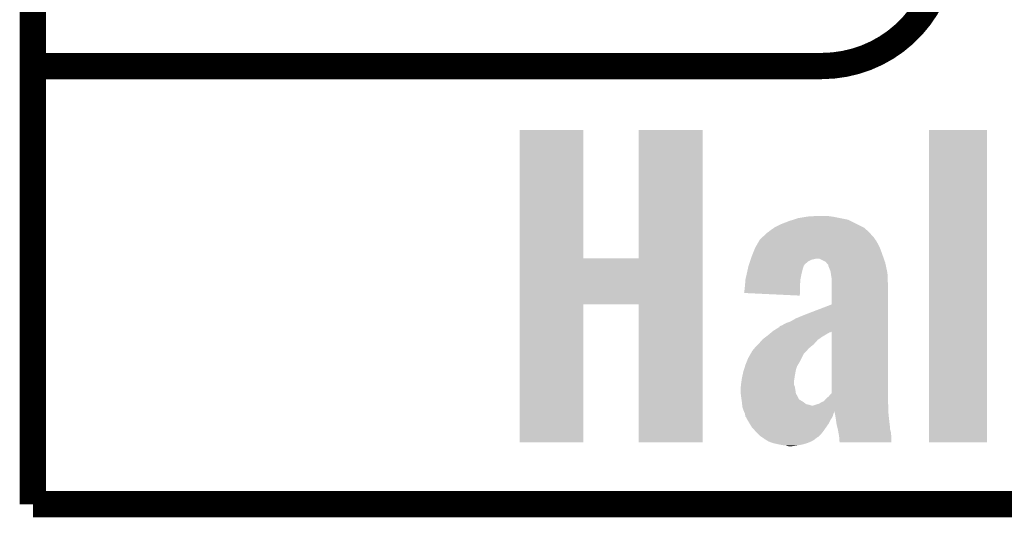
# Model space of a CAD drawing. Extents: x -0.05 to 0.95, y -0.15 to 2.1.
# Tile 1 of 35: x -0.05 to 0.17, y -0.15 to -0.04. Entities that reach past the tile are written whole.
import ezdxf

# ---------------------------------------------------------------- set-up
doc = ezdxf.new("R2010")
doc.units = 0
doc.layers.add('HALL_CURRENT_24_V100_GKO', color=5, linetype='CONTINUOUS')
doc.layers.add('HALL_CURRENT_24_V100_GTO', color=14, linetype='CONTINUOUS')

msp = doc.modelspace()

# ---------------------------------------------------------------- linework, layer by layer
at = {"layer": 'HALL_CURRENT_24_V100_GKO', "const_width": 0.006}
for points in [[(-0.05, -0.15), (-0.05, 2.01)], [(-0.05, -0.15), (0.85, -0.15), (0.95, -0.05)]]:
    msp.add_lwpolyline(points, dxfattribs=at)
at = {"layer": 'HALL_CURRENT_24_V100_GTO', "const_width": 0.006}
msp.add_lwpolyline([(0.13, -0.05, 0.414214), (0.158, -0.022)], format="xyb", dxfattribs=at)
for points in [[(-0.05, -0.05), (0.13, -0.05)], [(-0.05, -0.05), (-0.0106, -0.05)]]:
    msp.add_lwpolyline(points, dxfattribs=at)
at = {"layer": 'HALL_CURRENT_24_V100_GTO'}
for points in [[(0.0611, -0.0939), (0.0611, -0.0646), (0.0756, -0.0939), (0.0756, -0.0646)], [(0.0611, -0.0646), (0.0611, -0.0646), (0.0756, -0.0646), (0.0611, -0.0646)], [(0.0882, -0.0939), (0.0882, -0.0646), (0.1028, -0.0939), (0.1028, -0.0646)], [(0.0882, -0.0646), (0.0882, -0.0646), (0.1028, -0.0646), (0.0882, -0.0646)], [(0.1545, -0.1359), (0.1545, -0.0646), (0.1677, -0.1359), (0.1677, -0.0646)], [(0.1545, -0.0646), (0.1545, -0.0646), (0.1677, -0.0646), (0.1545, -0.0646)], [(0.1225, -0.0854), (0.12344, -0.0851), (0.1367, -0.0854), (0.1361, -0.0851)], [(0.12344, -0.0851), (0.1247, -0.0847), (0.1361, -0.0851), (0.1341, -0.0847)], [(0.1247, -0.0847), (0.12657, -0.0844), (0.1341, -0.0847), (0.1326, -0.0844)], [(0.12657, -0.0844), (0.1272, -0.0843), (0.1326, -0.0844), (0.1319, -0.0843)], [(0.1272, -0.0843), (0.13, -0.0842), (0.1319, -0.0843), (0.1312, -0.0842)], [(0.1178, -0.0879), (0.1183, -0.0875), (0.14077, -0.0879), (0.14034, -0.0875)], [(0.1183, -0.0875), (0.11916, -0.0869), (0.14034, -0.0875), (0.1397, -0.0869)], [(0.11916, -0.0869), (0.1193, -0.0868), (0.1397, -0.0869), (0.1395, -0.0868)], [(0.1193, -0.0868), (0.1207, -0.0861), (0.1395, -0.0868), (0.1381, -0.0861)], [(0.1207, -0.0861), (0.1225, -0.0854), (0.1381, -0.0861), (0.1367, -0.0854)], [(0.11567, -0.09), (0.1159, -0.0896), (0.1425, -0.09), (0.14222, -0.0896)], [(0.1159, -0.0896), (0.11654, -0.089), (0.14222, -0.0896), (0.1418, -0.089)], [(0.11654, -0.089), (0.11707, -0.0885), (0.1418, -0.089), (0.1413, -0.0885)], [(0.11707, -0.0885), (0.11729, -0.0883), (0.1413, -0.0885), (0.1412, -0.0883)], [(0.11729, -0.0883), (0.1175, -0.0881), (0.1412, -0.0883), (0.14099, -0.0881)], [(0.1175, -0.0881), (0.1178, -0.0879), (0.14099, -0.0881), (0.14077, -0.0879)], [(0.11424, -0.0929), (0.1148, -0.0915), (0.1438, -0.0929), (0.14328, -0.0915)], [(0.1148, -0.0915), (0.11492, -0.0913), (0.14328, -0.0915), (0.1432, -0.0913)], [(0.11492, -0.0913), (0.11567, -0.09), (0.1432, -0.0913), (0.1425, -0.09)], [(0.0611, -0.1044), (0.0611, -0.0939), (0.1028, -0.1044), (0.1028, -0.0939)], [(0.11363, -0.0946), (0.11377, -0.0942), (0.1269, -0.0946), (0.1277, -0.0942)], [(0.11377, -0.0942), (0.11383, -0.094), (0.1277, -0.0942), (0.1286, -0.094)], [(0.11383, -0.094), (0.114, -0.0935), (0.14419, -0.094), (0.14401, -0.0935)], [(0.114, -0.0935), (0.11424, -0.0929), (0.14401, -0.0935), (0.1438, -0.0929)], [(0.1309, -0.0947), (0.1295, -0.094), (0.14443, -0.0947), (0.14419, -0.094)], [(0.1129, -0.0974), (0.11317, -0.0962), (0.1254, -0.0974), (0.1257, -0.0962)], [(0.11317, -0.0962), (0.1133, -0.0956), (0.1257, -0.0962), (0.1259, -0.0956)], [(0.1133, -0.0956), (0.1134, -0.0953), (0.1259, -0.0956), (0.1261, -0.0953)], [(0.1134, -0.0953), (0.11363, -0.0946), (0.1261, -0.0953), (0.1269, -0.0946)], [(0.13107, -0.0949), (0.1309, -0.0947), (0.1445, -0.0949), (0.14443, -0.0947)], [(0.1314, -0.0953), (0.13107, -0.0949), (0.14459, -0.0953), (0.1445, -0.0949)], [(0.1315, -0.0954), (0.1314, -0.0953), (0.14461, -0.0954), (0.14459, -0.0953)], [(0.1315, -0.0956), (0.1315, -0.0954), (0.14465, -0.0956), (0.14461, -0.0954)], [(0.132, -0.0968), (0.1315, -0.0956), (0.14491, -0.0968), (0.14465, -0.0956)], [(0.1126, -0.0987), (0.1129, -0.0974), (0.12514, -0.0987), (0.1254, -0.0974)], [(0.1126, -0.0989), (0.1126, -0.0987), (0.1251, -0.0989), (0.12514, -0.0987)], [(0.13206, -0.0972), (0.132, -0.0968), (0.145, -0.0972), (0.14491, -0.0968)], [(0.1322, -0.0981), (0.13206, -0.0972), (0.14504, -0.0981), (0.145, -0.0972)], [(0.1323, -0.0986), (0.1322, -0.0981), (0.14506, -0.0986), (0.14504, -0.0981)], [(0.1323, -0.0997), (0.1323, -0.0986), (0.1451, -0.0997), (0.14506, -0.0986)], [(0.1123, -0.1018), (0.1125, -0.1001), (0.12502, -0.1018), (0.12507, -0.1001)], [(0.1125, -0.0997), (0.1126, -0.0993), (0.12508, -0.0997), (0.12509, -0.0993)], [(0.1125, -0.1001), (0.1125, -0.0997), (0.12507, -0.1001), (0.12508, -0.0997)], [(0.1126, -0.0993), (0.1126, -0.0989), (0.12509, -0.0993), (0.1251, -0.0989)], [(0.1323, -0.1044), (0.1323, -0.0997), (0.1451, -0.1044), (0.1451, -0.0997)], [(0.125, -0.1024), (0.1123, -0.1018), (0.125, -0.1024), (0.12502, -0.1018)], [(0.0611, -0.1359), (0.0611, -0.1044), (0.0756, -0.1359), (0.0756, -0.1044)], [(0.0611, -0.1044), (0.0611, -0.1044), (0.0756, -0.1044), (0.0882, -0.1044)], [(0.0882, -0.1359), (0.0882, -0.1044), (0.1028, -0.1359), (0.1028, -0.1044)], [(0.1276, -0.1062), (0.1297, -0.1054), (0.1451, -0.1062), (0.1451, -0.1054)], [(0.1297, -0.1054), (0.1323, -0.1044), (0.1451, -0.1054), (0.1451, -0.1044)], [(0.1229, -0.1083), (0.1241, -0.1076), (0.1451, -0.1083), (0.1451, -0.1076)], [(0.1241, -0.1076), (0.1258, -0.1069), (0.1451, -0.1076), (0.1451, -0.1069)], [(0.1258, -0.1069), (0.1276, -0.1062), (0.1451, -0.1069), (0.1451, -0.1062)], [(0.119, -0.1104), (0.1203, -0.1096), (0.1451, -0.1104), (0.1451, -0.1096)], [(0.1203, -0.1096), (0.1204, -0.1094), (0.1451, -0.1096), (0.1451, -0.1094)], [(0.1204, -0.1094), (0.1209, -0.1092), (0.1451, -0.1094), (0.1451, -0.1092)], [(0.1209, -0.1092), (0.1218, -0.1087), (0.1451, -0.1092), (0.1451, -0.1087)], [(0.1218, -0.1087), (0.1229, -0.1083), (0.1451, -0.1087), (0.1451, -0.1083)], [(0.11642, -0.1125), (0.1166, -0.1123), (0.1291, -0.1125), (0.12939, -0.1123)], [(0.1166, -0.1123), (0.11727, -0.1118), (0.12939, -0.1123), (0.1301, -0.1118)], [(0.11727, -0.1118), (0.1178, -0.1114), (0.1301, -0.1118), (0.13077, -0.1114)], [(0.1178, -0.1114), (0.11804, -0.1112), (0.13077, -0.1114), (0.1311, -0.1112)], [(0.11804, -0.1112), (0.11852, -0.1108), (0.1311, -0.1112), (0.1318, -0.1108)], [(0.11852, -0.1108), (0.11864, -0.1107), (0.1318, -0.1108), (0.1322, -0.1107)], [(0.11864, -0.1107), (0.11888, -0.1105), (0.1322, -0.1107), (0.1323, -0.1105)], [(0.11888, -0.1105), (0.119, -0.1104), (0.1451, -0.1105), (0.1451, -0.1104)], [(0.1323, -0.1246), (0.1323, -0.1105), (0.1451, -0.1246), (0.1451, -0.1105)], [(0.1144, -0.1147), (0.11466, -0.1144), (0.12683, -0.1147), (0.1271, -0.1144)], [(0.11466, -0.1144), (0.115, -0.114), (0.1271, -0.1144), (0.12759, -0.114)], [(0.115, -0.114), (0.1155, -0.1135), (0.12759, -0.114), (0.1282, -0.1135)], [(0.1155, -0.1135), (0.1158, -0.1132), (0.1282, -0.1135), (0.12847, -0.1132)], [(0.1158, -0.1132), (0.11642, -0.1125), (0.12847, -0.1132), (0.1291, -0.1125)], [(0.11288, -0.1175), (0.1132, -0.1167), (0.125, -0.1175), (0.1254, -0.1167)], [(0.1132, -0.1167), (0.11377, -0.1157), (0.1254, -0.1167), (0.1259, -0.1157)], [(0.11377, -0.1157), (0.11389, -0.1155), (0.1259, -0.1157), (0.1261, -0.1155)], [(0.11389, -0.1155), (0.114, -0.1153), (0.1261, -0.1155), (0.12628, -0.1153)], [(0.114, -0.1153), (0.1141, -0.1151), (0.12628, -0.1153), (0.12646, -0.1151)], [(0.1141, -0.1151), (0.1144, -0.1147), (0.12646, -0.1151), (0.12683, -0.1147)], [(0.11223, -0.1194), (0.11251, -0.1185), (0.1241, -0.1194), (0.1244, -0.1185)], [(0.11251, -0.1185), (0.1126, -0.1182), (0.1244, -0.1185), (0.12458, -0.1182)], [(0.1126, -0.1182), (0.11288, -0.1175), (0.12458, -0.1182), (0.125, -0.1175)], [(0.11171, -0.1218), (0.1118, -0.1212), (0.1237, -0.1218), (0.12379, -0.1212)], [(0.1118, -0.1212), (0.11195, -0.1205), (0.12379, -0.1212), (0.1239, -0.1205)], [(0.11195, -0.1205), (0.1121, -0.1198), (0.1239, -0.1205), (0.12403, -0.1198)], [(0.1121, -0.1198), (0.11223, -0.1194), (0.12403, -0.1198), (0.1241, -0.1194)], [(0.1115, -0.1236), (0.11153, -0.1233), (0.12394, -0.1236), (0.1239, -0.1233)], [(0.11153, -0.1233), (0.11158, -0.1228), (0.1239, -0.1233), (0.1237, -0.1228)], [(0.11158, -0.1228), (0.1116, -0.1226), (0.1237, -0.1228), (0.1237, -0.1226)], [(0.1116, -0.1226), (0.11171, -0.1218), (0.1237, -0.1226), (0.1237, -0.1218)], [(0.1115, -0.1246), (0.1115, -0.1236), (0.12409, -0.1246), (0.12394, -0.1236)], [(0.11151, -0.1247), (0.1115, -0.1246), (0.1241, -0.1247), (0.12409, -0.1246)], [(0.11169, -0.126), (0.11151, -0.1247), (0.1248, -0.126), (0.1241, -0.1247)], [(0.1309, -0.126), (0.1316, -0.1254), (0.1451, -0.126), (0.1451, -0.1254)], [(0.1316, -0.1254), (0.1323, -0.1246), (0.1451, -0.1254), (0.1451, -0.1246)], [(0.11172, -0.1262), (0.11169, -0.126), (0.125, -0.1262), (0.1248, -0.126)], [(0.11177, -0.1266), (0.11172, -0.1262), (0.1257, -0.1266), (0.125, -0.1262)], [(0.1118, -0.1268), (0.11177, -0.1266), (0.12597, -0.1268), (0.1257, -0.1266)], [(0.11184, -0.1272), (0.1118, -0.1268), (0.1265, -0.1272), (0.12597, -0.1268)], [(0.11185, -0.1273), (0.11184, -0.1272), (0.1271, -0.1273), (0.1265, -0.1272)], [(0.11187, -0.1275), (0.11185, -0.1273), (0.1277, -0.1275), (0.1271, -0.1273)], [(0.11188, -0.1276), (0.11187, -0.1275), (0.1452, -0.1276), (0.14519, -0.1275)], [(0.11187, -0.1275), (0.11187, -0.1275), (0.128, -0.1275), (0.1277, -0.1275)], [(0.1119, -0.1278), (0.11188, -0.1276), (0.1452, -0.1278), (0.1452, -0.1276)], [(0.1122, -0.1287), (0.1119, -0.1278), (0.1452, -0.1287), (0.1452, -0.1278)], [(0.128, -0.1275), (0.1286, -0.1273), (0.14519, -0.1275), (0.14517, -0.1273)], [(0.1286, -0.1273), (0.1293, -0.1271), (0.14517, -0.1273), (0.14516, -0.1271)], [(0.1293, -0.1271), (0.1302, -0.1266), (0.14516, -0.1271), (0.14512, -0.1266)], [(0.1302, -0.1266), (0.1305, -0.1265), (0.14512, -0.1266), (0.14511, -0.1265)], [(0.1305, -0.1265), (0.13058, -0.1264), (0.14511, -0.1265), (0.1451, -0.1264)], [(0.13058, -0.1264), (0.1309, -0.126), (0.1451, -0.1264), (0.1451, -0.126)], [(0.11221, -0.12871), (0.1122, -0.1287), (0.1452, -0.12871), (0.1452, -0.1287)], [(0.11229, -0.1289), (0.11221, -0.12871), (0.1329, -0.1289), (0.1329, -0.12871)], [(0.11246, -0.1293), (0.11229, -0.1289), (0.1327, -0.1293), (0.1329, -0.1289)], [(0.1125, -0.1294), (0.11246, -0.1293), (0.13267, -0.1294), (0.1327, -0.1293)], [(0.1126, -0.13), (0.1125, -0.1294), (0.1325, -0.13), (0.13267, -0.1294)], [(0.1129, -0.1304), (0.1126, -0.13), (0.13225, -0.1304), (0.1325, -0.13)], [(0.13295, -0.129), (0.1329, -0.12871), (0.1452, -0.129), (0.1452, -0.12871)], [(0.1332, -0.1304), (0.13295, -0.129), (0.14535, -0.1304), (0.1452, -0.129)], [(0.1129, -0.1305), (0.1129, -0.1304), (0.13219, -0.1305), (0.13225, -0.1304)], [(0.11308, -0.1308), (0.1129, -0.1305), (0.132, -0.1308), (0.13219, -0.1305)], [(0.11356, -0.1316), (0.11308, -0.1308), (0.1316, -0.1316), (0.132, -0.1308)], [(0.1141, -0.1325), (0.11356, -0.1316), (0.13097, -0.1325), (0.1316, -0.1316)], [(0.11512, -0.1336), (0.1141, -0.1325), (0.1302, -0.1336), (0.13097, -0.1325)], [(0.1334, -0.1318), (0.1332, -0.1304), (0.1455, -0.1318), (0.14535, -0.1304)], [(0.13342, -0.1319), (0.1334, -0.1318), (0.1455, -0.1319), (0.1455, -0.1318)], [(0.13353, -0.1323), (0.13342, -0.1319), (0.1456, -0.1323), (0.1455, -0.1319)], [(0.13368, -0.1329), (0.13353, -0.1323), (0.1456, -0.1329), (0.1456, -0.1323)], [(0.1154, -0.1339), (0.11512, -0.1336), (0.12993, -0.1339), (0.1302, -0.1336)], [(0.1159, -0.1344), (0.1154, -0.1339), (0.12948, -0.1344), (0.12993, -0.1339)], [(0.1162, -0.1346), (0.1159, -0.1344), (0.1293, -0.1346), (0.12948, -0.1344)], [(0.1165, -0.1348), (0.1162, -0.1346), (0.1289, -0.1348), (0.1293, -0.1346)], [(0.1337, -0.133), (0.13368, -0.1329), (0.14563, -0.133), (0.1456, -0.1329)], [(0.13381, -0.1336), (0.1337, -0.133), (0.1458, -0.1336), (0.14563, -0.133)], [(0.1339, -0.1341), (0.13381, -0.1336), (0.14584, -0.1341), (0.1458, -0.1336)], [(0.134, -0.1348), (0.1339, -0.1341), (0.14589, -0.1348), (0.14584, -0.1341)], [(0.1168, -0.135), (0.1165, -0.1348), (0.12866, -0.135), (0.1289, -0.1348)], [(0.1169, -0.1351), (0.1168, -0.135), (0.12854, -0.1351), (0.12866, -0.135)], [(0.11723, -0.1353), (0.1169, -0.1351), (0.1283, -0.1353), (0.12854, -0.1351)], [(0.1179, -0.1357), (0.11723, -0.1353), (0.1276, -0.1357), (0.1283, -0.1353)], [(0.119, -0.1361), (0.1179, -0.1357), (0.1266, -0.1361), (0.1276, -0.1357)], [(0.12043, -0.1364), (0.119, -0.1361), (0.1255, -0.1364), (0.1266, -0.1361)], [(0.1209, -0.1365), (0.12043, -0.1364), (0.12495, -0.1365), (0.1255, -0.1364)], [(0.1218, -0.1366), (0.1209, -0.1365), (0.1244, -0.1366), (0.12495, -0.1365)], [(0.1225, -0.1368), (0.1218, -0.1366), (0.123, -0.1368), (0.1244, -0.1366)], [(0.134, -0.135), (0.134, -0.1348), (0.1459, -0.135), (0.14589, -0.1348)], [(0.134, -0.1355), (0.134, -0.135), (0.1459, -0.1355), (0.1459, -0.135)], [(0.1341, -0.1358), (0.134, -0.1355), (0.1459, -0.1358), (0.1459, -0.1355)], [(0.1341, -0.1359), (0.1341, -0.1358), (0.1459, -0.1359), (0.1459, -0.1358)]]:
    msp.add_solid(points, dxfattribs=at)

doc.saveas('drawing.dxf')
